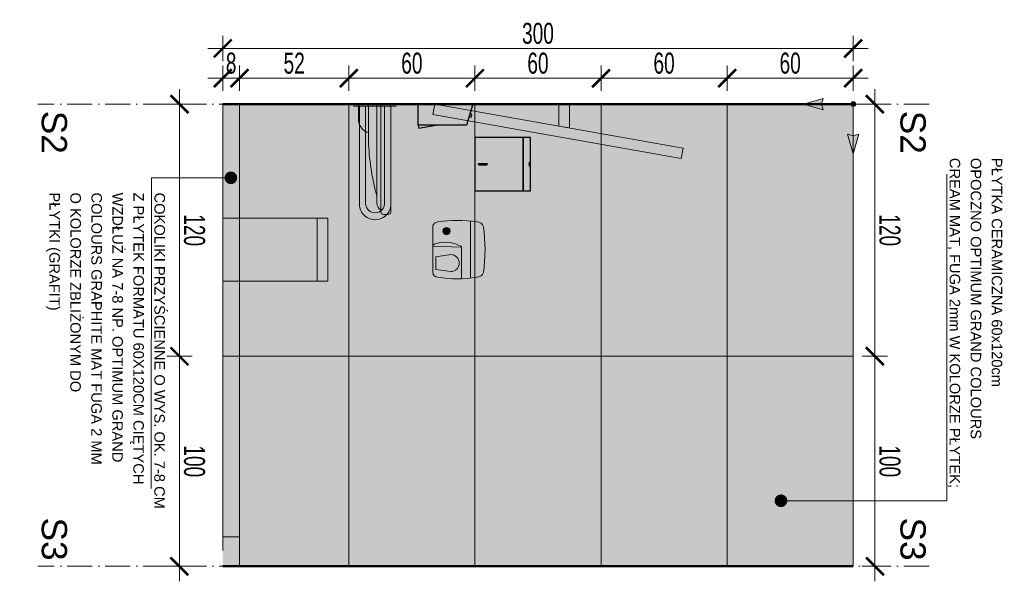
# Model space of a CAD drawing. Header units: millimetres. Extents: x -6792 to 22441, y -13430 to 4653.
# Tile 28 of 256: x -5443 to -4975, y -8168 to -7900. Entities that reach past the tile are written whole.
import ezdxf
from ezdxf import colors
from ezdxf.entities.mleader import LeaderData, LeaderLine
from ezdxf.math import Vec2, Vec3

# ---------------------------------------------------------------- set-up
doc = ezdxf.new("R2010")
doc.units = ezdxf.units.MM
doc.linetypes.add('ACAD_ISO02W100', pattern=[15, 12, -3])
doc.linetypes.add('ACAD_ISO10W100', pattern=[18, 12, -3, 0, -3])
for name, color, linetype, lineweight in [('_A_KOLORYSTYKA ŚCIAN', 40, 'Continuous', 5), ('_A_OPIS', 253, 'Continuous', 9), ('_A_ROZWINIĘCIA_RYSUNEK ŚCIAN', 252, 'Continuous', 15), ('_A_ROZWINIĘCIA_WYMIARY', 252, 'Continuous', 15), ('_A_WIDOK', 163, 'Continuous', 13), ('_A_ŚCIANY PROJEKTOWANE', 150, 'Continuous', 50), ('_ROZWINIĘCIA_MEBLE', 251, 'Continuous', 15), ('_ROZWINIĘCIA_RYSUNEK', 252, 'Continuous', 15)]:
    doc.layers.add(name, color=color, linetype=linetype, lineweight=lineweight)
doc.styles.add('DIM', font='arial.ttf', dxfattribs={"width": 0.65})
doc.styles.get("Standard").update_dxf_attribs({"font": 'arial.ttf'})
doc.dimstyles.new('BP_EU_25-50', dxfattribs={"dimtxt": 10, "dimasz": 0.8, "dimexe": 0.75, "dimexo": 1, "dimgap": 2, "dimtad": 1, "dimdec": 0, "dimzin": 9, "dimdsep": 46, "dimtxsty": 'DIM', "dimblk": 'ARCH_1', "dimcen": 0, "dimdle": 50, "dimse1": 1, "dimse2": 1, "dimclrd": 256, "dimclre": 256, "dimclrt": 256, "dimadec": 0, "dimazin": 2, "dimtfac": 1, "dimtdec": 0, "dimtix": 1, "dimtmove": 2, "dimatfit": 0, "dimfxl": 0.75, "dimtolj": 1, "dimtzin": 0, "dimlwd": 15, "dimlwe": -1, "dimarcsym": 0})

# ---------------------------------------------------------------- blocks, each defined once
blk = doc.blocks.new('E88-FRONT')
h = blk.add_hatch(color=256)
h.dxf.hatch_style = 1
h.set_gradient(color1=(101, 101, 97), rotation=180, centered=1, tint=1)
h.paths.add_polyline_path([(13.14, 20.96, 0.348654), (10.86, 24.04, 0.070733), (-10.86, 24.04, 0.348654), (-13.14, 20.96, 0.032186), (-13.87, 13.57), (1.21, 13.57, -0.275677), (1.63, 13.32, -0.215516), (2.52, 0.62, -0.313871), (1.69, 0), (10.86, 0, 0.414214), (13.14, 2.28, 0.081352)])
h.paths.add_polyline_path([(10.55, 6.48, -1), (7.06, 6.48, -1)], flags=0)
h.paths.add_polyline_path([(1.21, 13.57), (-13.87, 13.57, 0.049037), (-13.14, 2.28, 0.414214), (-10.86, 0), (1.63, 0)])
h.paths.add_polyline_path([(-2.42, 8.5), (-3.46, 1.46), (-9.44, 1.46), (-10.48, 8.5, -1)], flags=16)
h.paths.add_polyline_path([(-2.42, 8.5, 1), (-10.48, 8.5), (-9.44, 1.46), (-3.46, 1.46)], flags=0)
h.paths.add_polyline_path([(1.63, 13.32, 0.275677), (1.21, 13.57), (1.63, 0), (1.69, 0, 0.313871), (2.52, 0.62, 0.215516)], flags=17)
h.paths.add_polyline_path([(10.55, 6.48, 1), (7.06, 6.48, 1)], flags=16)
h = blk.add_hatch(color=256)
h.dxf.hatch_style = 1
h.set_gradient(color1=(101, 101, 97), rotation=180, centered=1, tint=1)
h.paths.add_polyline_path([(-2.42, 8.5, 1), (-10.48, 8.5), (-9.44, 1.46), (-3.46, 1.46)])
h = blk.add_hatch(color=256)
h.dxf.hatch_style = 1
h.set_gradient(color1=(101, 101, 97), rotation=180, centered=1, tint=1)
h.paths.add_polyline_path([(10.55, 6.48, 1), (7.06, 6.48, 1)])
for p, q in [((-13.57, 17.83), (13.48, 17.83)), ((-13.87, 13.57), (1.21, 13.57)), ((1.21, 13.57), (1.63, 0)), ((-10.48, 8.5), (-9.44, 1.45)), ((-2.42, 8.5), (-3.46, 1.45)), ((-10.86, 0), (10.86, 0)), ((-9.44, 1.46), (-3.46, 1.46))]:
    blk.add_line(p, q)
blk.add_circle((8.8, 6.48), 1.75)
for centre, radius, start, end in [((-10.07, 21.07), 3.08, 105.0312, 181.9165), ((0, -52.37), 77.17, 81.908, 98.092), ((10.07, 21.07), 3.08, 358.0835, 74.9688), ((43.91, 11.62), 57.81, 170.6983, 189.3017), ((-43.91, 11.62), 57.81, 350.6983, 9.3017), ((-6.45, 8.5), 4.03, 0, 180), ((1.21, 13.09), 0.474, 28.3507, 90), ((-11.97, 5.98), 15.45, 339.7022, 28.3507), ((-10.86, 2.28), 2.28, 180, 270), ((1.66, 0.91), 0.907, 268.1447, 341.5575), ((10.86, 2.28), 2.28, 270, 0)]:
    blk.add_arc(centre, radius, start, end)
blk = doc.blocks.new('umywalka bok')
at = {"true_color": 0xffffff}
h = blk.add_hatch(color=7, dxfattribs=at)
h.dxf.hatch_style = 1
h.paths.add_polyline_path([(67.5, -1.25, 0.414218), (66.25, 0), (19.5, 0), (19.5, -4.77), (66.25, -4.77, 0.41421), (67.5, -3.52)])
h.paths.add_polyline_path([(65.6, -4.77), (19.5, -4.77), (19.5, -6.61), (62.47, -6.61, 0.257986)])
h.paths.add_polyline_path([(59.56, -6.61), (19.5, -6.61), (19.5, -10.59), (37.17, -10.59, 0.059829)])
h.paths.add_polyline_path([(32, -10.59), (19.5, -10.59), (19.5, -15.36), (27.11, -15.36, 0.265613)])
at = {"ltscale": 0.5}
for p, q in [((19.5, -15.36), (19.5, 0)), ((19.5, 0), (66.25, 0)), ((67.5, -1.25), (67.5, -3.52)), ((19.5, -4.77), (66.25, -4.77)), ((19.5, -6.61), (62.47, -6.61)), ((19.5, -10.59), (37.17, -10.59)), ((19.5, -15.36), (27.11, -15.36))]:
    blk.add_line(p, q, dxfattribs=at)
for centre, radius, start, end in [((66.25, -1.25), 1.25, 0, 90), ((66.25, -3.52), 1.25, 270, 360), ((31.76, 84.63), 95.37, 273.2519, 286.9475), ((62.37, -2.85), 3.75, 271.432, 329.2963), ((25.38, -8.7), 6.88, 284.5284, 344.0285)]:
    blk.add_arc(centre, radius, start, end, dxfattribs=at)
blk = doc.blocks.new('A$C52DB2D75')
at = {"layer": '_ROZWINIĘCIA_RYSUNEK'}
h = blk.add_hatch(color=256, dxfattribs=at)
h.dxf.hatch_style = 1
h.set_gradient(color1=(101, 101, 97), rotation=180, centered=1, tint=1)
h.paths.add_polyline_path([(-30, 0), (-30, -50), (0, -50), (0, 0)])
at = {"layer": '_A_WIDOK', "ltscale": 0.5}
for points in [[(-30, -50), (0, -50), (0, 0), (-30, 0), (0, 0), (-30, 0), (-30, -50)], [(-30, -50), (0, -50), (0, -45), (-30, -45), (0, -45), (-30, -45), (-30, -50)]]:
    blk.add_lwpolyline(points, dxfattribs=at)
blk = doc.blocks.new('lustro pod kontem')
at = {"layer": '_A_KOLORYSTYKA ŚCIAN'}
h = blk.add_hatch(color=256, dxfattribs=at)
h.dxf.hatch_style = 1
h.set_gradient(color1=(158, 158, 154), rotation=180, centered=1, tint=1, name='CURVED')
h.paths.add_polyline_path([(10711.36, -4881.86), (10716.31, -4880.99), (10737.15, -4999.17), (10732.2, -5000.04)])
h.paths.add_polyline_path([(10725.85, -4935.08), (10737.15, -4935.08), (10737.15, -4940.08), (10726.73, -4940.08)])
at = {"layer": '_ROZWINIĘCIA_MEBLE'}
for points in [[(10711.36, -4881.86), (10716.31, -4880.99), (10737.15, -4999.17), (10732.2, -5000.04), (10711.36, -4881.86)], [(10725.85, -4935.08), (10737.15, -4935.08), (10737.15, -4940.08), (10726.73, -4940.08), (10725.85, -4935.08)]]:
    blk.add_lwpolyline(points, dxfattribs=at)
blk = doc.blocks.new('początek')
at = {"true_color": 0xf61509}
h = blk.add_hatch(color=1, dxfattribs=at)
h.dxf.hatch_style = 2
h.paths.add_polyline_path([(0, 24.67), (-2.76, 14.93), (0, 15.67), (2.76, 14.93)])
h = blk.add_hatch(color=1, dxfattribs=at)
h.dxf.hatch_style = 2
h.paths.add_polyline_path([(-1.16, 0), (-1.16, -0.06), (-1.15, -0.12), (-1.15, -0.18), (-1.13, -0.24), (-1.12, -0.3), (-1.1, -0.36), (-1.08, -0.42), (-1.06, -0.47), (-1.03, -0.53), (-1, -0.58), (-0.97, -0.63), (-0.94, -0.68), (-0.9, -0.73), (-0.86, -0.78), (-0.82, -0.82), (-0.78, -0.86), (-0.73, -0.9), (-0.68, -0.94), (-0.63, -0.97), (-0.58, -1), (-0.53, -1.03), (-0.47, -1.06), (-0.42, -1.08), (-0.36, -1.1), (-0.3, -1.12), (-0.24, -1.13), (-0.18, -1.15), (-0.12, -1.15), (-0.06, -1.16), (0, -1.16), (0.06, -1.16), (0.12, -1.15), (0.18, -1.15), (0.24, -1.13), (0.3, -1.12), (0.36, -1.1), (0.42, -1.08), (0.47, -1.06), (0.53, -1.03), (0.58, -1), (0.63, -0.97), (0.68, -0.94), (0.73, -0.9), (0.78, -0.86), (0.82, -0.82), (0.86, -0.78), (0.9, -0.73), (0.94, -0.68), (0.97, -0.63), (1, -0.58), (1.03, -0.53), (1.06, -0.47), (1.08, -0.42), (1.1, -0.36), (1.12, -0.3), (1.13, -0.24), (1.15, -0.18), (1.15, -0.12), (1.16, -0.06), (1.16, 0), (1.16, 0.06), (1.15, 0.12), (1.15, 0.18), (1.13, 0.24), (1.12, 0.3), (1.1, 0.36), (1.08, 0.42), (1.06, 0.47), (1.03, 0.53), (1, 0.58), (0.97, 0.63), (0.94, 0.68), (0.9, 0.73), (0.86, 0.78), (0.82, 0.82), (0.78, 0.86), (0.73, 0.9), (0.68, 0.94), (0.63, 0.97), (0.58, 1), (0.53, 1.03), (0.47, 1.06), (0.42, 1.08), (0.36, 1.1), (0.3, 1.12), (0.24, 1.13), (0.18, 1.15), (0.12, 1.15), (0.06, 1.16), (0, 1.16), (-0.06, 1.16), (-0.12, 1.15), (-0.18, 1.15), (-0.24, 1.13), (-0.3, 1.12), (-0.36, 1.1), (-0.42, 1.08), (-0.47, 1.06), (-0.53, 1.03), (-0.58, 1), (-0.63, 0.97), (-0.68, 0.94), (-0.73, 0.9), (-0.78, 0.86), (-0.82, 0.82), (-0.86, 0.78), (-0.9, 0.73), (-0.94, 0.68), (-0.97, 0.63), (-1, 0.58), (-1.03, 0.53), (-1.06, 0.47), (-1.08, 0.42), (-1.1, 0.36), (-1.12, 0.3), (-1.13, 0.24), (-1.15, 0.18), (-1.15, 0.12), (-1.16, 0.06)])
h = blk.add_hatch(color=1, dxfattribs=at)
h.dxf.hatch_style = 2
h.paths.add_polyline_path([(24.67, 0), (14.93, 2.76), (15.67, 0), (14.93, -2.76)])
at = {"color": 1, "true_color": 0xf61509}
for p, q in [((0, 15.67), (0, 1.16)), ((1.16, 0), (15.67, 0)), ((0, -1.16), (0, -6.42))]:
    blk.add_line(p, q, dxfattribs=at)
for points in [[(0, 15.67), (2.76, 14.93), (0, 24.67), (-2.76, 14.93)], [(15.67, 0), (14.93, 2.76), (24.67, 0), (14.93, -2.76)]]:
    blk.add_lwpolyline(points, close=True, dxfattribs=at)
blk.add_circle((0, 0), 1.16, dxfattribs=at)
blk = doc.blocks.new('ARCH_1')
for p, q in [((0, 7.5), (0, -7.5)), ((8.92, 0), (-8.92, 0))]:
    blk.add_line(p, q)
at = {"const_width": 1.5}
blk.add_lwpolyline([(5.3, 5.3), (-5.3, -5.3)], dxfattribs=at)
blk = doc.blocks.new('*D2113')
at = {"layer": '_A_ROZWINIĘCIA_WYMIARY', "lineweight": 15, "transparency": 16777216}
blk.add_line((-5047.61, -7928.13), (-5106.01, -7928.13), dxfattribs=at)
at = {"layer": 'Defpoints', "color": 0, "transparency": 16777216}
for p in [(-5106.81, -7928.13), (-5106.81, -7940.47), (-5046.81, -7940.47)]:
    blk.add_point(p, dxfattribs=at)
at = {"layer": '_A_ROZWINIĘCIA_WYMIARY', "lineweight": 15, "transparency": 16777216, "xscale": 0.8, "yscale": 0.8, "zscale": 0.8, "rotation": 180}
blk.add_blockref('ARCH_1', (-5106.81, -7928.13), dxfattribs=at)
at = {"layer": '_A_ROZWINIĘCIA_WYMIARY', "lineweight": 15, "transparency": 16777216, "xscale": 0.8, "yscale": 0.8, "zscale": 0.8}
blk.add_blockref('ARCH_1', (-5046.81, -7928.13), dxfattribs=at)
at = {"layer": '_A_ROZWINIĘCIA_WYMIARY', "transparency": 16777216, "insert": (-5076.81, -7921.02), "char_height": 10, "attachment_point": 5, "style": 'DIM'}
blk.add_mtext('\\A1;60', dxfattribs=at)
blk = doc.blocks.new('*D2114')
at = {"layer": '_A_ROZWINIĘCIA_WYMIARY', "lineweight": 15, "transparency": 16777216}
blk.add_line((-5107.61, -7928.13), (-5166.01, -7928.13), dxfattribs=at)
at = {"layer": 'Defpoints', "color": 0, "transparency": 16777216}
for p in [(-5166.81, -7928.13), (-5166.81, -7940.47), (-5106.81, -7940.47)]:
    blk.add_point(p, dxfattribs=at)
at = {"layer": '_A_ROZWINIĘCIA_WYMIARY', "lineweight": 15, "transparency": 16777216, "xscale": 0.8, "yscale": 0.8, "zscale": 0.8, "rotation": 180}
blk.add_blockref('ARCH_1', (-5166.81, -7928.13), dxfattribs=at)
at = {"layer": '_A_ROZWINIĘCIA_WYMIARY', "lineweight": 15, "transparency": 16777216, "xscale": 0.8, "yscale": 0.8, "zscale": 0.8}
blk.add_blockref('ARCH_1', (-5106.81, -7928.13), dxfattribs=at)
at = {"layer": '_A_ROZWINIĘCIA_WYMIARY', "transparency": 16777216, "insert": (-5136.81, -7921.02), "char_height": 10, "attachment_point": 5, "style": 'DIM'}
blk.add_mtext('\\A1;60', dxfattribs=at)
blk = doc.blocks.new('*D2115')
at = {"layer": '_A_ROZWINIĘCIA_WYMIARY', "lineweight": 15, "transparency": 16777216}
blk.add_line((-5167.61, -7928.13), (-5226.01, -7928.13), dxfattribs=at)
at = {"layer": 'Defpoints', "color": 0, "transparency": 16777216}
for p in [(-5226.81, -7928.13), (-5226.81, -7940.47), (-5166.81, -7940.47)]:
    blk.add_point(p, dxfattribs=at)
at = {"layer": '_A_ROZWINIĘCIA_WYMIARY', "lineweight": 15, "transparency": 16777216, "xscale": 0.8, "yscale": 0.8, "zscale": 0.8, "rotation": 180}
blk.add_blockref('ARCH_1', (-5226.81, -7928.13), dxfattribs=at)
at = {"layer": '_A_ROZWINIĘCIA_WYMIARY', "lineweight": 15, "transparency": 16777216, "xscale": 0.8, "yscale": 0.8, "zscale": 0.8}
blk.add_blockref('ARCH_1', (-5166.81, -7928.13), dxfattribs=at)
at = {"layer": '_A_ROZWINIĘCIA_WYMIARY', "transparency": 16777216, "insert": (-5196.81, -7921.02), "char_height": 10, "attachment_point": 5, "style": 'DIM'}
blk.add_mtext('\\A1;60', dxfattribs=at)
blk = doc.blocks.new('*D2116')
at = {"layer": '_A_ROZWINIĘCIA_WYMIARY', "lineweight": 15, "transparency": 16777216}
blk.add_line((-5227.61, -7928.13), (-5286.01, -7928.13), dxfattribs=at)
at = {"layer": 'Defpoints', "color": 0, "transparency": 16777216}
for p in [(-5286.81, -7928.13), (-5286.81, -7940.47), (-5226.81, -7940.47)]:
    blk.add_point(p, dxfattribs=at)
at = {"layer": '_A_ROZWINIĘCIA_WYMIARY', "lineweight": 15, "transparency": 16777216, "xscale": 0.8, "yscale": 0.8, "zscale": 0.8, "rotation": 180}
blk.add_blockref('ARCH_1', (-5286.81, -7928.13), dxfattribs=at)
at = {"layer": '_A_ROZWINIĘCIA_WYMIARY', "lineweight": 15, "transparency": 16777216, "xscale": 0.8, "yscale": 0.8, "zscale": 0.8}
blk.add_blockref('ARCH_1', (-5226.81, -7928.13), dxfattribs=at)
at = {"layer": '_A_ROZWINIĘCIA_WYMIARY', "transparency": 16777216, "insert": (-5256.81, -7921.02), "char_height": 10, "attachment_point": 5, "style": 'DIM'}
blk.add_mtext('\\A1;60', dxfattribs=at)
blk = doc.blocks.new('*D2117')
at = {"layer": '_A_ROZWINIĘCIA_WYMIARY', "lineweight": 15, "transparency": 16777216}
blk.add_line((-5287.61, -7928.13), (-5338.01, -7928.13), dxfattribs=at)
at = {"layer": 'Defpoints', "color": 0, "transparency": 16777216}
for p in [(-5338.81, -7928.13), (-5338.81, -7940.47), (-5286.81, -7940.47)]:
    blk.add_point(p, dxfattribs=at)
at = {"layer": '_A_ROZWINIĘCIA_WYMIARY', "lineweight": 15, "transparency": 16777216, "xscale": 0.8, "yscale": 0.8, "zscale": 0.8, "rotation": 180}
blk.add_blockref('ARCH_1', (-5338.81, -7928.13), dxfattribs=at)
at = {"layer": '_A_ROZWINIĘCIA_WYMIARY', "lineweight": 15, "transparency": 16777216, "xscale": 0.8, "yscale": 0.8, "zscale": 0.8}
blk.add_blockref('ARCH_1', (-5286.81, -7928.13), dxfattribs=at)
at = {"layer": '_A_ROZWINIĘCIA_WYMIARY', "transparency": 16777216, "insert": (-5312.81, -7921.02), "char_height": 10, "attachment_point": 5, "style": 'DIM'}
blk.add_mtext('\\A1;52', dxfattribs=at)
blk = doc.blocks.new('*D2118')
at = {"layer": '_A_ROZWINIĘCIA_WYMIARY', "lineweight": 15, "transparency": 16777216}
for p, q in [((-5347.61, -7928.13), (-5348.41, -7928.13)), ((-5338.81, -7928.13), (-5346.81, -7928.13)), ((-5338.01, -7928.13), (-5337.21, -7928.13))]:
    blk.add_line(p, q, dxfattribs=at)
at = {"layer": 'Defpoints', "color": 0, "transparency": 16777216}
for p in [(-5346.81, -7928.13), (-5346.81, -7940.47), (-5338.81, -7940.47)]:
    blk.add_point(p, dxfattribs=at)
at = {"layer": '_A_ROZWINIĘCIA_WYMIARY', "lineweight": 15, "transparency": 16777216, "xscale": 0.8, "yscale": 0.8, "zscale": 0.8}
blk.add_blockref('ARCH_1', (-5346.81, -7928.13), dxfattribs=at)
at = {"layer": '_A_ROZWINIĘCIA_WYMIARY', "lineweight": 15, "transparency": 16777216, "xscale": 0.8, "yscale": 0.8, "zscale": 0.8, "rotation": 180}
blk.add_blockref('ARCH_1', (-5338.81, -7928.13), dxfattribs=at)
at = {"layer": '_A_ROZWINIĘCIA_WYMIARY', "transparency": 16777216, "insert": (-5342.81, -7921.02), "char_height": 10, "attachment_point": 5, "style": 'DIM'}
blk.add_mtext('\\A1;8', dxfattribs=at)
blk = doc.blocks.new('*D2119')
at = {"layer": '_A_ROZWINIĘCIA_WYMIARY', "lineweight": 15, "transparency": 16777216}
blk.add_line((-5047.61, -7913.94), (-5346.01, -7913.94), dxfattribs=at)
at = {"layer": 'Defpoints', "color": 0, "transparency": 16777216}
for p in [(-5346.81, -7913.94), (-5346.81, -7940.47), (-5046.81, -7940.47)]:
    blk.add_point(p, dxfattribs=at)
at = {"layer": '_A_ROZWINIĘCIA_WYMIARY', "lineweight": 15, "transparency": 16777216, "xscale": 0.8, "yscale": 0.8, "zscale": 0.8, "rotation": 180}
blk.add_blockref('ARCH_1', (-5346.81, -7913.94), dxfattribs=at)
at = {"layer": '_A_ROZWINIĘCIA_WYMIARY', "lineweight": 15, "transparency": 16777216, "xscale": 0.8, "yscale": 0.8, "zscale": 0.8}
blk.add_blockref('ARCH_1', (-5046.81, -7913.94), dxfattribs=at)
at = {"layer": '_A_ROZWINIĘCIA_WYMIARY', "transparency": 16777216, "insert": (-5196.81, -7906.83), "char_height": 10, "attachment_point": 5, "style": 'DIM'}
blk.add_mtext('\\A1;300', dxfattribs=at)
blk = doc.blocks.new('_Dot')
at = {"color": 0, "linetype": 'ByBlock', "lineweight": -2}
blk.add_line((-0.5, 0), (-1, 0), dxfattribs=at)
at = {"color": 0, "linetype": 'ByBlock', "const_width": 0.5}
blk.add_lwpolyline([(-0.25, 0, 1), (0.25, 0, 1)], format="xyb", close=True, dxfattribs=at)
blk = doc.blocks.new('A$C2E9100F6')
h = blk.add_hatch(color=256)
h.dxf.hatch_style = 1
h.set_gradient(color1=(101, 101, 97), color2=(181, 181, 181), rotation=180, centered=1, tint=1)
h.paths.add_polyline_path([(1, 7.42), (1, 4.42), (47.13, 4.42, -1.002034), (47.39, -4.58), (1, -4.58), (1, -7.58), (47.64, -7.58, 0.983025), (47.64, 7.42)])
h.paths.add_polyline_path([(1, 10), (0, 10), (0, -10), (1, -10)])
edge = h.paths.add_edge_path()
edge.add_line((1, 7.42), (47.64, 7.42))
blk.add_lwpolyline([(0, 10), (1, 10), (1, -10), (0, -10)], close=True)
for points in [[(1, 7.42), (47.64, 7.42)], [(47.41, 4.42), (1, 4.42)], [(1, -4.58), (47.39, -4.58)], [(47.64, -7.58), (1, -7.58)]]:
    blk.add_lwpolyline(points)
for centre, radius, start, end in [((47.52, -0.08), 7.5, 269.0191, 90.9809), ((47.27, -0.08), 4.5, 271.5182, 91.751)]:
    blk.add_arc(centre, radius, start, end)
blk = doc.blocks.new('*U1723')
for points in [[(0, 0), (10, -3), (10, -26), (0, -26), (0, 0)], [(6.18, -1.85), (6.08, -0.78), (5.12, -0.5), (4.45, -1.34)]]:
    blk.add_lwpolyline(points)
blk.add_lwpolyline([(10, -17.6), (10, -26), (11.45, -25.74), (10, -17.6)], close=True)
blk = doc.blocks.new('*U1467')
for p, q in [((11.95, -0.28), (11.75, -0.43)), ((13.75, -0.43), (13.55, -0.28)), ((12.5, -24.59), (12.5, -20.79)), ((13, -24.59), (13, -20.79))]:
    blk.add_line(p, q)
blk.add_lwpolyline([(25.5, 0), (25.5, -26.5), (0, -26.5), (0, 0)], close=True)
for points in [[(25.5, -3.56), (0, -3.56)], [(25.5, -3.75), (0, -3.75)]]:
    blk.add_lwpolyline(points)
for centre, start, end in [((12.75, -20.79), 0, 180), ((12.75, -24.59), 180, 0)]:
    blk.add_arc(centre, 0.25, start, end)
blk.add_ellipse((12.75, -0.43), major_axis=(1, 0), ratio=0.18, start_param=2.681026, end_param=6.743752)
blk.add_ellipse((12.75, -0.28), major_axis=(0.8, 0), ratio=0.225)
blk = doc.blocks.new('*D3127')
at = {"layer": '_A_ROZWINIĘCIA_WYMIARY', "lineweight": 15, "transparency": 16777216}
blk.add_line((-5367.41, -8159.67), (-5367.41, -8061.27), dxfattribs=at)
at = {"layer": 'Defpoints', "color": 0, "transparency": 16777216}
for p in [(-5367.41, -8060.47), (-5346.81, -8060.47), (-5346.81, -8160.47)]:
    blk.add_point(p, dxfattribs=at)
at = {"layer": '_A_ROZWINIĘCIA_WYMIARY', "lineweight": 15, "transparency": 16777216, "xscale": 0.8, "yscale": 0.8, "zscale": 0.8}
for p, rotation in [((-5367.41, -8060.47), 90), ((-5367.41, -8160.47), 270)]:
    blk.add_blockref('ARCH_1', p, dxfattribs=dict(at, rotation=rotation))
at = {"layer": '_A_ROZWINIĘCIA_WYMIARY', "transparency": 16777216, "insert": (-5360.3, -8110.47), "char_height": 10, "attachment_point": 5, "rotation": 270, "style": 'DIM'}
blk.add_mtext('\\A1;100', dxfattribs=at)
blk = doc.blocks.new('*D3128')
at = {"layer": '_A_ROZWINIĘCIA_WYMIARY', "lineweight": 15, "transparency": 16777216}
blk.add_line((-5367.41, -8059.67), (-5367.41, -7941.27), dxfattribs=at)
at = {"layer": 'Defpoints', "color": 0, "transparency": 16777216}
for p in [(-5367.41, -7940.47), (-5346.81, -7940.47), (-5346.81, -8060.47)]:
    blk.add_point(p, dxfattribs=at)
at = {"layer": '_A_ROZWINIĘCIA_WYMIARY', "lineweight": 15, "transparency": 16777216, "xscale": 0.8, "yscale": 0.8, "zscale": 0.8}
for p, rotation in [((-5367.41, -7940.47), 90), ((-5367.41, -8060.47), 270)]:
    blk.add_blockref('ARCH_1', p, dxfattribs=dict(at, rotation=rotation))
at = {"layer": '_A_ROZWINIĘCIA_WYMIARY', "transparency": 16777216, "insert": (-5360.3, -8000.47), "char_height": 10, "attachment_point": 5, "rotation": 270, "style": 'DIM'}
blk.add_mtext('\\A1;120', dxfattribs=at)
blk = doc.blocks.new('*D3129')
at = {"layer": '_A_ROZWINIĘCIA_WYMIARY', "lineweight": 15, "transparency": 16777216}
blk.add_line((-5036.49, -8159.67), (-5036.49, -8061.27), dxfattribs=at)
at = {"layer": 'Defpoints', "color": 0, "transparency": 16777216}
for p in [(-5046.81, -8060.47), (-5036.49, -8060.47), (-5046.81, -8160.47)]:
    blk.add_point(p, dxfattribs=at)
at = {"layer": '_A_ROZWINIĘCIA_WYMIARY', "lineweight": 15, "transparency": 16777216, "xscale": 0.8, "yscale": 0.8, "zscale": 0.8}
for p, rotation in [((-5036.49, -8060.47), 90), ((-5036.49, -8160.47), 270)]:
    blk.add_blockref('ARCH_1', p, dxfattribs=dict(at, rotation=rotation))
at = {"layer": '_A_ROZWINIĘCIA_WYMIARY', "transparency": 16777216, "insert": (-5029.38, -8110.47), "char_height": 10, "attachment_point": 5, "rotation": 270, "style": 'DIM'}
blk.add_mtext('\\A1;100', dxfattribs=at)
blk = doc.blocks.new('*D3130')
at = {"layer": '_A_ROZWINIĘCIA_WYMIARY', "lineweight": 15, "transparency": 16777216}
blk.add_line((-5036.49, -8059.67), (-5036.49, -7941.27), dxfattribs=at)
at = {"layer": 'Defpoints', "color": 0, "transparency": 16777216}
for p in [(-5046.81, -7940.47), (-5036.49, -7940.47), (-5046.81, -8060.47)]:
    blk.add_point(p, dxfattribs=at)
at = {"layer": '_A_ROZWINIĘCIA_WYMIARY', "lineweight": 15, "transparency": 16777216, "xscale": 0.8, "yscale": 0.8, "zscale": 0.8}
for p, rotation in [((-5036.49, -7940.47), 90), ((-5036.49, -8060.47), 270)]:
    blk.add_blockref('ARCH_1', p, dxfattribs=dict(at, rotation=rotation))
at = {"layer": '_A_ROZWINIĘCIA_WYMIARY', "transparency": 16777216, "insert": (-5029.38, -8000.47), "char_height": 10, "attachment_point": 5, "rotation": 270, "style": 'DIM'}
blk.add_mtext('\\A1;120', dxfattribs=at)

msp = doc.modelspace()

# ---------------------------------------------------------------- hatches: boundary and pattern name
at = {"layer": '_A_KOLORYSTYKA ŚCIAN'}
msp.add_hatch(color=251, dxfattribs=at).paths.add_polyline_path([(-5346.809, -7940.47), (-5346.809, -8160.47), (-5338.809, -8160.47), (-5338.819, -7940.47)])
at = {"layer": '_A_ROZWINIĘCIA_RYSUNEK ŚCIAN', "true_color": 0xddccbb}
h = msp.add_hatch(color=254, dxfattribs=at)
h.dxf.hatch_style = 1
h.paths.add_polyline_path([(-5046.808, -7940.47), (-5338.808, -7940.47), (-5338.809, -8160.47), (-5046.809, -8160.47)])

# ---------------------------------------------------------------- linework, layer by layer
at = {"layer": '_A_OPIS', "linetype": 'ACAD_ISO10W100'}
for points in [[(-5010.672, -7940.47), (-5434.809, -7940.47)], [(-5010.68, -8160.47), (-5434.816, -8160.47)]]:
    msp.add_lwpolyline(points, dxfattribs=at)
at = {"layer": '_A_ROZWINIĘCIA_RYSUNEK ŚCIAN'}
for points in [[(-5346.809, -8060.47), (-5346.809, -7940.47), (-5338.809, -7940.47), (-5338.809, -8060.47)], [(-5286.809, -8060.47), (-5286.809, -7940.47), (-5338.809, -7940.47), (-5338.809, -8060.47)], [(-5226.809, -8060.47), (-5226.809, -7940.47), (-5286.809, -7940.47), (-5286.809, -8060.47)], [(-5166.809, -8060.47), (-5166.809, -7940.47), (-5226.809, -7940.47), (-5226.809, -8060.47)], [(-5106.809, -8060.47), (-5106.809, -7940.47), (-5166.809, -7940.47), (-5166.809, -8060.47)], [(-5046.809, -8060.47), (-5046.809, -7940.47), (-5106.809, -7940.47), (-5106.809, -8060.47)], [(-5346.809, -8060.47), (-5346.809, -8146.47), (-5338.809, -8146.47), (-5338.809, -8060.47)], [(-5286.809, -8060.47), (-5286.809, -8160.47), (-5338.809, -8160.47), (-5338.809, -8060.47)], [(-5226.809, -8060.47), (-5226.809, -8160.47), (-5286.809, -8160.47), (-5286.809, -8060.47)], [(-5166.809, -8060.47), (-5166.809, -8160.47), (-5226.809, -8160.47), (-5226.809, -8060.47)], [(-5106.809, -8060.47), (-5106.809, -8160.47), (-5166.809, -8160.47), (-5166.809, -8060.47)], [(-5046.809, -8060.47), (-5046.809, -8160.47), (-5106.809, -8160.47), (-5106.809, -8060.47)]]:
    msp.add_lwpolyline(points, close=True, dxfattribs=at)
at = {"layer": '_A_WIDOK'}
for points in [[(-5346.809, -7940.47), (-5346.809, -8152.97)], [(-5046.809, -7940.47), (-5046.809, -8146.47)]]:
    msp.add_lwpolyline(points, dxfattribs=at)
at = {"layer": '_A_ŚCIANY PROJEKTOWANE'}
for points in [[(-5346.809, -7940.47), (-5046.809, -7940.47)], [(-5346.809, -8160.47), (-5046.809, -8160.47)]]:
    msp.add_lwpolyline(points, dxfattribs=at)

# ---------------------------------------------------------------- block references
at = {"rotation": 270}
msp.add_blockref('*U1723', (-5227.807, -7940.47), dxfattribs=at)
at = {"xscale": -1, "rotation": 270}
msp.add_blockref('*U1467', (-5200.309, -7981.789), dxfattribs=at)
at = {"layer": '_A_KOLORYSTYKA ŚCIAN', "xscale": -0.9599320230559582, "yscale": 0.9599320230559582, "zscale": 0.9599320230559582, "rotation": 90}
msp.add_blockref('początek', (-5046.809, -7940.47), dxfattribs=at)
at = {"layer": '_A_WIDOK', "color": 3, "xscale": -1, "rotation": 90}
msp.add_blockref('A$C2E9100F6', (-5274.387, -7940.47), dxfattribs=at)
at = {"layer": '_A_WIDOK'}
for name, p, xscale, rotation in [('umywalka bok', (-5266.809, -7919.117), 1.095, 270), ('A$C52DB2D75', (-5346.809, -8024.701), -1, 90), ('E88-FRONT', (-5246.809, -8009.701), -1, 270)]:
    msp.add_blockref(name, p, dxfattribs=dict(at, xscale=xscale, rotation=rotation))
at = {"layer": '_ROZWINIĘCIA_MEBLE', "xscale": -1, "rotation": 270}
msp.add_blockref('lustro pod kontem', (-246.768, -18677.667), dxfattribs=at)

# ---------------------------------------------------------------- texts
at = {"layer": '_A_OPIS', "linetype": 'ACAD_ISO02W100', "char_height": 12, "attachment_point": 7, "rotation": 270}
for s, insert in [('S2', (-5433.097, -7943.634)), ('S2', (-5024.501, -7943.634)), ('S3', (-5433.09, -8137.248)), ('S3', (-5024.494, -8137.248))]:
    msp.add_mtext_dynamic_manual_height_columns(s, width=46.3498, gutter_width=40, heights=[0], dxfattribs=dict(at, insert=insert))

# ---------------------------------------------------------------- dimensions: what is measured, and where the dimension line sits
at = {"layer": '_A_ROZWINIĘCIA_WYMIARY', "color": 3}
for base, p1, p2, picture, middle in [((-5346.809, -7913.943), (-5046.809, -7940.47), (-5346.809, -7940.47), '*D2119', (-5196.809, -7906.834)), ((-5346.809, -7928.125), (-5338.809, -7940.47), (-5346.809, -7940.47), '*D2118', (-5342.809, -7921.02)), ((-5338.809, -7928.125), (-5286.809, -7940.47), (-5338.809, -7940.47), '*D2117', (-5312.809, -7921.02)), ((-5286.809, -7928.125), (-5226.809, -7940.47), (-5286.809, -7940.47), '*D2116', (-5256.809, -7921.02)), ((-5226.809, -7928.125), (-5166.809, -7940.47), (-5226.809, -7940.47), '*D2115', (-5196.809, -7921.02)), ((-5166.809, -7928.125), (-5106.809, -7940.47), (-5166.809, -7940.47), '*D2114', (-5136.809, -7921.02)), ((-5106.809, -7928.125), (-5046.809, -7940.47), (-5106.809, -7940.47), '*D2113', (-5076.809, -7921.02))]:
    dim = msp.add_linear_dim(base=base, p1=p1, p2=p2, angle=180, dimstyle='BP_EU_25-50', dxfattribs=at)
    dim.commit()
    dim.dimension.update_dxf_attribs({"geometry": picture, "text_midpoint": middle})
at = {"layer": '_A_ROZWINIĘCIA_WYMIARY'}
for base, p1, p2, picture, middle in [((-5367.405, -7940.47), (-5346.809, -8060.47), (-5346.809, -7940.47), '*D3128', (-5360.3, -8000.47)), ((-5036.486, -7940.47), (-5046.809, -8060.47), (-5046.809, -7940.47), '*D3130', (-5029.38, -8000.47)), ((-5367.405, -8060.47), (-5346.809, -8160.47), (-5346.809, -8060.47), '*D3127', (-5360.3, -8110.47)), ((-5036.486, -8060.47), (-5046.809, -8160.47), (-5046.809, -8060.47), '*D3129', (-5029.38, -8110.47))]:
    dim = msp.add_linear_dim(base=base, p1=p1, p2=p2, angle=270, dimstyle='BP_EU_25-50', dxfattribs=at)
    dim.commit()
    dim.dimension.update_dxf_attribs({"geometry": picture, "text_midpoint": middle})

# ---------------------------------------------------------------- leaders
at = {"layer": '_A_OPIS', "linetype": 'ByBlock'}
ml = msp.add_multileader_mtext('Standard', dxfattribs=at)
ml.set_content('PŁYTKA CERAMICZNA 60x120cm \\POPOCZNO OPTIMUM GRAND COLOURS\\PCREAM MAT, FUGA 2mm W KOLORZE PŁYTEK;', color=256)
ml.set_leader_properties(color=256, linetype='ByLayer', lineweight=-1)
ml.set_arrow_properties(name='DOT')
ml.build(insert=Vec2(0, 0))
ml.multileader.update_dxf_attribs({"text_left_attachment_type": 6, "text_right_attachment_type": 5, "dogleg_length": 3, "arrow_head_size": 6})
ctx = ml.context
ctx.base_point, ctx.char_height, ctx.arrow_head_size, ctx.plane_origin, ctx.plane_x_axis, ctx.plane_y_axis = Vec3(-4981.915, -7964.051), 5, 6, Vec3(-4554.684, -8129.276), Vec3(0, -1), Vec3(1, 0)
ctx.left_attachment, ctx.right_attachment = 6, 5
notes = []
notes.append((ctx, [(0, (1, 1, 0), (-5002.213, -8129.276), (0, 1), 5.014, [(0, [(-5081.183, -8129.276)], 0, [])])]))
ctx.mtext.insert, ctx.mtext.text_direction, ctx.mtext.rotation, ctx.mtext.line_spacing_factor, ctx.mtext.flow_direction = Vec3(-4975.915, -7966.051), Vec3(0, -1), 4.712389, 1.2, 5
ml = msp.add_multileader_mtext('Standard', dxfattribs=at)
ml.set_content('COKOLIKI PRZYŚCIENNE O WYS. OK. 7-8 CM\\PZ PŁYTEK FORMATU 60X120CM CIĘTYCH\\PWZDŁUŻ NA 7-8 NP. OPTIMUM GRAND\\PCOLOURS GRAPHITE MAT FUGA 2 MM\\PO KOLORZE ZBLIŻONYM DO\\PPŁYTKI (GRAFIT)', color=256)
ml.set_leader_properties(color=256, linetype='ByLayer', lineweight=-1)
ml.set_arrow_properties(name='DOT')
ml.build(insert=Vec2(0, 0))
ml.multileader.update_dxf_attribs({"text_left_attachment_type": 6, "text_right_attachment_type": 5, "dogleg_length": 3, "arrow_head_size": 6})
ctx = ml.context
ctx.base_point, ctx.char_height, ctx.arrow_head_size, ctx.plane_origin, ctx.plane_x_axis, ctx.plane_y_axis = Vec3(-5380.76, -7980.558), 5, 6, Vec3(-4827.768, -7922.703), Vec3(-0.0006295, -0.9999998), Vec3(0.9999998, -0.0006295)
ctx.left_attachment, ctx.right_attachment = 6, 5
notes.append((ctx, [(1, (1, 1, 0), (-5380.757, -7975.544), (-0.0006295, -0.9999998), 5.014, [(0, [(-5342.938, -7975.544)], 0, [])])]))
ctx.mtext.insert, ctx.mtext.text_direction, ctx.mtext.rotation, ctx.mtext.line_spacing_factor, ctx.mtext.flow_direction = Vec3(-5374.291, -7982.562), Vec3(-0.0006295, -0.9999998), 4.7117595, 1.2, 5
for ctx, leaders in notes:
    for number, flags, end, landing, length, lines in leaders:
        leader = LeaderData()
        leader.index, (leader.has_last_leader_line, leader.has_dogleg_vector, leader.attachment_direction) = number, flags
        leader.last_leader_point, leader.dogleg_vector, leader.dogleg_length = Vec3(end), Vec3(landing), length
        for number, points, colour, breaks in lines:
            line = LeaderLine()
            line.index, line.vertices, line.color, line.breaks = number, Vec3.list(points), colors.encode_raw_color(colour), breaks
            leader.lines.append(line)
        ctx.leaders.append(leader)

doc.saveas('drawing.dxf')
